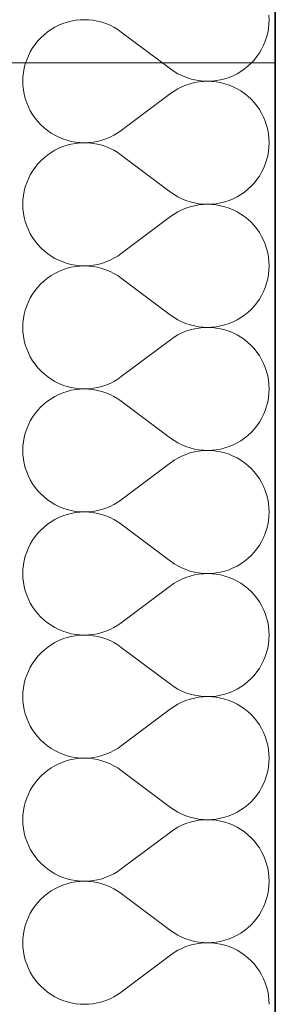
# Model space of a CAD drawing. Header units: millimetres. Extents: x -34676 to 172266, y 39940 to 476087.
# Tile 83 of 256: x 20170 to 20328, y 288960 to 289569. Entities that reach past the tile are written whole.
import ezdxf

# ---------------------------------------------------------------- set-up
doc = ezdxf.new("R2010")
doc.units = ezdxf.units.MM
doc.header["$MEASUREMENT"] = 0
for name, color, linetype in [('#podkład', 252, 'Continuous'), ('- A - ocieplenie', 7, 'Continuous'), ('Konstrukcja - Stropy', 7, 'Continuous'), ('Konstrukcja - Ściany zewnętrzne', 7, 'Continuous')]:
    doc.layers.add(name, color=color, linetype=linetype)

# ---------------------------------------------------------------- blocks, each defined once
blk = doc.blocks.new('UHYGFFFF')
at = {"layer": '- A - ocieplenie', "color": 252, "linetype": 'Continuous', "lineweight": 35, "ltscale": 100}
blk.add_line((19937.47, 388486.86), (19937.48, 396062.63), dxfattribs=at)
at = {"layer": '- A - ocieplenie', "color": 252, "linetype": 'Continuous', "lineweight": 13, "ltscale": 100}
for p, q in [((19816.69, 395709.18), (19813.98, 395708.89)), ((19819.41, 395709.28), (19816.69, 395709.18)), ((19822.13, 395709.18), (19819.41, 395709.28)), ((19824.83, 395708.89), (19822.13, 395709.18)), ((19933.67, 395709.28), (19933.57, 395712)), ((19933.57, 395706.56), (19933.67, 395709.28)), ((19798.8, 395703.24), (19796.57, 395701.69)), ((19801.14, 395704.63), (19798.8, 395703.24)), ((19803.57, 395705.84), (19801.14, 395704.63)), ((19806.09, 395706.88), (19803.57, 395705.84)), ((19808.67, 395707.74), (19806.09, 395706.88)), ((19811.31, 395708.41), (19808.67, 395707.74)), ((19813.98, 395708.89), (19811.31, 395708.41)), ((19827.51, 395708.4), (19824.83, 395708.89)), ((19830.14, 395707.73), (19827.51, 395708.4)), ((19832.72, 395706.87), (19830.14, 395707.73)), ((19835.24, 395705.82), (19832.72, 395706.87)), ((19837.67, 395704.6), (19835.24, 395705.82)), ((19840.01, 395703.21), (19837.67, 395704.6)), ((19842.24, 395701.66), (19840.01, 395703.21)), ((19932.8, 395701.18), (19933.28, 395703.85)), ((19933.28, 395703.85), (19933.57, 395706.56)), ((19792.45, 395698.13), (19790.6, 395696.14)), ((19794.45, 395699.98), (19792.45, 395698.13)), ((19796.57, 395701.69), (19794.45, 395699.98)), ((19872.72, 395678.8), (19842.24, 395701.66)), ((19931.27, 395695.96), (19932.12, 395698.54)), ((19932.12, 395698.54), (19932.8, 395701.18)), ((19787.34, 395691.79), (19785.95, 395689.45)), ((19788.89, 395694.02), (19787.34, 395691.79)), ((19790.6, 395696.14), (19788.89, 395694.02)), ((19927.62, 395688.67), (19929.01, 395691.01)), ((19929.01, 395691.01), (19930.22, 395693.45)), ((19930.22, 395693.45), (19931.27, 395695.96)), ((19784.73, 395687.01), (19783.69, 395684.5)), ((19785.95, 395689.45), (19784.73, 395687.01)), ((19924.36, 395684.32), (19926.06, 395686.44)), ((19926.06, 395686.44), (19927.62, 395688.67)), ((19782.16, 395679.28), (19781.68, 395676.61)), ((19782.83, 395681.92), (19782.16, 395679.28)), ((19783.69, 395684.5), (19782.83, 395681.92)), ((19872.72, 395678.8), (19874.95, 395677.25)), ((19916.16, 395677.22), (19918.39, 395678.77)), ((19918.39, 395678.77), (19920.51, 395680.48)), ((19920.51, 395680.48), (19922.5, 395682.33)), ((19922.5, 395682.33), (19924.36, 395684.32)), ((19781.39, 395673.9), (19781.29, 395671.18)), ((19781.68, 395676.61), (19781.39, 395673.9)), ((19874.95, 395677.25), (19877.29, 395675.86)), ((19877.29, 395675.86), (19879.72, 395674.64)), ((19879.72, 395674.64), (19882.23, 395673.6)), ((19882.23, 395673.6), (19884.81, 395672.73)), ((19884.81, 395672.73), (19887.45, 395672.06)), ((19903.65, 395672.05), (19906.29, 395672.72)), ((19906.29, 395672.72), (19908.87, 395673.58)), ((19908.87, 395673.58), (19911.38, 395674.62)), ((19911.38, 395674.62), (19913.82, 395675.83)), ((19913.82, 395675.83), (19916.16, 395677.22)), ((19781.29, 395671.18), (19781.39, 395668.46)), ((19781.39, 395668.46), (19781.68, 395665.76)), ((19877.29, 395666.51), (19874.95, 395665.12)), ((19879.72, 395667.73), (19877.29, 395666.51)), ((19882.23, 395668.77), (19879.72, 395667.73)), ((19884.81, 395669.63), (19882.23, 395668.77)), ((19887.45, 395670.31), (19884.81, 395669.63)), ((19887.45, 395672.06), (19890.13, 395671.57)), ((19890.13, 395670.79), (19887.45, 395670.31)), ((19890.13, 395671.57), (19892.83, 395671.28)), ((19892.83, 395671.08), (19890.13, 395670.79)), ((19892.83, 395671.28), (19895.55, 395671.18)), ((19895.55, 395671.18), (19892.83, 395671.08)), ((19895.55, 395671.18), (19898.27, 395671.28)), ((19898.27, 395671.09), (19895.55, 395671.18)), ((19898.27, 395671.28), (19900.97, 395671.57)), ((19900.97, 395670.8), (19898.27, 395671.09)), ((19900.97, 395671.57), (19903.65, 395672.05)), ((19903.65, 395670.32), (19900.97, 395670.8)), ((19906.29, 395669.65), (19903.65, 395670.32)), ((19908.87, 395668.79), (19906.29, 395669.65)), ((19911.38, 395667.75), (19908.87, 395668.79)), ((19913.82, 395666.53), (19911.38, 395667.75)), ((19916.16, 395665.14), (19913.82, 395666.53)), ((19781.68, 395665.76), (19782.16, 395663.08)), ((19782.16, 395663.08), (19782.83, 395660.45)), ((19782.83, 395660.45), (19783.69, 395657.86)), ((19872.72, 395663.56), (19842.24, 395640.71)), ((19874.95, 395665.12), (19872.72, 395663.56)), ((19918.39, 395663.59), (19916.16, 395665.14)), ((19920.51, 395661.89), (19918.39, 395663.59)), ((19922.5, 395660.03), (19920.51, 395661.89)), ((19783.69, 395657.86), (19784.73, 395655.35)), ((19784.73, 395655.35), (19785.95, 395652.92)), ((19924.36, 395658.04), (19922.5, 395660.03)), ((19926.06, 395655.92), (19924.36, 395658.04)), ((19927.62, 395653.69), (19926.06, 395655.92)), ((19785.95, 395652.92), (19787.34, 395650.58)), ((19787.34, 395650.58), (19788.89, 395648.35)), ((19788.89, 395648.35), (19790.6, 395646.23)), ((19929.01, 395651.35), (19927.62, 395653.69)), ((19930.22, 395648.92), (19929.01, 395651.35)), ((19931.27, 395646.41), (19930.22, 395648.92)), ((19790.6, 395646.23), (19792.45, 395644.24)), ((19792.45, 395644.24), (19794.45, 395642.38)), ((19794.45, 395642.38), (19796.57, 395640.68)), ((19932.12, 395643.82), (19931.27, 395646.41)), ((19932.8, 395641.19), (19932.12, 395643.82)), ((19796.57, 395640.68), (19798.8, 395639.13)), ((19798.8, 395639.13), (19801.14, 395637.74)), ((19801.14, 395637.74), (19803.57, 395636.52)), ((19803.57, 395636.52), (19806.09, 395635.48)), ((19832.72, 395635.5), (19835.24, 395636.54)), ((19835.24, 395636.54), (19837.67, 395637.76)), ((19837.67, 395637.76), (19840.01, 395639.15)), ((19840.01, 395639.15), (19842.24, 395640.71)), ((19933.28, 395638.51), (19932.8, 395641.19)), ((19933.57, 395635.81), (19933.28, 395638.51)), ((19806.09, 395630.69), (19803.57, 395629.65)), ((19806.09, 395635.48), (19808.67, 395634.62)), ((19808.67, 395631.55), (19806.09, 395630.69)), ((19808.67, 395634.62), (19811.31, 395633.95)), ((19811.31, 395632.22), (19808.67, 395631.55)), ((19811.31, 395633.95), (19813.98, 395633.47)), ((19813.98, 395632.7), (19811.31, 395632.22)), ((19813.98, 395633.47), (19816.69, 395633.18)), ((19816.69, 395632.99), (19813.98, 395632.7)), ((19816.69, 395633.18), (19819.41, 395633.09)), ((19819.41, 395633.09), (19816.69, 395632.99)), ((19819.41, 395633.09), (19822.13, 395633.19)), ((19822.13, 395632.99), (19819.41, 395633.09)), ((19822.13, 395633.19), (19824.83, 395633.48)), ((19824.83, 395632.7), (19822.13, 395632.99)), ((19824.83, 395633.48), (19827.51, 395633.96)), ((19827.51, 395632.21), (19824.83, 395632.7)), ((19827.51, 395633.96), (19830.14, 395634.64)), ((19830.14, 395631.54), (19827.51, 395632.21)), ((19830.14, 395634.64), (19832.72, 395635.5)), ((19832.72, 395630.68), (19830.14, 395631.54)), ((19835.24, 395629.63), (19832.72, 395630.68)), ((19933.28, 395627.66), (19933.57, 395630.37)), ((19933.67, 395633.09), (19933.57, 395635.81)), ((19933.57, 395630.37), (19933.67, 395633.09)), ((19794.45, 395623.79), (19792.45, 395621.94)), ((19796.57, 395625.5), (19794.45, 395623.79)), ((19798.8, 395627.05), (19796.57, 395625.5)), ((19801.14, 395628.44), (19798.8, 395627.05)), ((19803.57, 395629.65), (19801.14, 395628.44)), ((19837.67, 395628.41), (19835.24, 395629.63)), ((19840.01, 395627.02), (19837.67, 395628.41)), ((19842.24, 395625.47), (19840.01, 395627.02)), ((19872.72, 395602.61), (19842.24, 395625.47)), ((19932.12, 395622.35), (19932.8, 395624.99)), ((19932.8, 395624.99), (19933.28, 395627.66)), ((19788.89, 395617.83), (19787.34, 395615.6)), ((19790.6, 395619.95), (19788.89, 395617.83)), ((19792.45, 395621.94), (19790.6, 395619.95)), ((19930.22, 395617.26), (19931.27, 395619.77)), ((19931.27, 395619.77), (19932.12, 395622.35)), ((19785.95, 395613.26), (19784.73, 395610.82)), ((19787.34, 395615.6), (19785.95, 395613.26)), ((19926.06, 395610.25), (19927.62, 395612.48)), ((19927.62, 395612.48), (19929.01, 395614.82)), ((19929.01, 395614.82), (19930.22, 395617.26)), ((19782.83, 395605.73), (19782.16, 395603.09)), ((19783.69, 395608.31), (19782.83, 395605.73)), ((19784.73, 395610.82), (19783.69, 395608.31)), ((19920.51, 395604.29), (19922.5, 395606.14)), ((19922.5, 395606.14), (19924.36, 395608.13)), ((19924.36, 395608.13), (19926.06, 395610.25)), ((19781.68, 395600.42), (19781.39, 395597.71)), ((19782.16, 395603.09), (19781.68, 395600.42)), ((19872.72, 395602.61), (19874.95, 395601.06)), ((19874.95, 395601.06), (19877.29, 395599.67)), ((19877.29, 395599.67), (19879.72, 395598.45)), ((19911.38, 395598.43), (19913.82, 395599.64)), ((19913.82, 395599.64), (19916.16, 395601.03)), ((19916.16, 395601.03), (19918.39, 395602.58)), ((19918.39, 395602.58), (19920.51, 395604.29)), ((19781.39, 395597.71), (19781.29, 395594.99)), ((19781.29, 395594.99), (19781.39, 395592.27)), ((19879.72, 395598.45), (19882.23, 395597.4)), ((19882.23, 395597.4), (19884.81, 395596.54)), ((19884.81, 395593.44), (19882.23, 395592.58)), ((19884.81, 395596.54), (19887.45, 395595.87)), ((19887.45, 395594.12), (19884.81, 395593.44)), ((19887.45, 395595.87), (19890.13, 395595.38)), ((19890.13, 395594.6), (19887.45, 395594.12)), ((19890.13, 395595.38), (19892.83, 395595.09)), ((19892.83, 395594.89), (19890.13, 395594.6)), ((19892.83, 395595.09), (19895.55, 395594.99)), ((19895.55, 395594.99), (19892.83, 395594.89)), ((19895.55, 395594.99), (19898.27, 395595.09)), ((19898.27, 395594.9), (19895.55, 395594.99)), ((19898.27, 395595.09), (19900.97, 395595.38)), ((19900.97, 395594.61), (19898.27, 395594.9)), ((19900.97, 395595.38), (19903.65, 395595.86)), ((19903.65, 395594.13), (19900.97, 395594.61)), ((19903.65, 395595.86), (19906.29, 395596.53)), ((19906.29, 395593.45), (19903.65, 395594.13)), ((19906.29, 395596.53), (19908.87, 395597.39)), ((19908.87, 395592.6), (19906.29, 395593.45)), ((19908.87, 395597.39), (19911.38, 395598.43)), ((19781.39, 395592.27), (19781.68, 395589.57)), ((19781.68, 395589.57), (19782.16, 395586.89)), ((19872.72, 395587.37), (19842.24, 395564.52)), ((19874.95, 395588.93), (19872.72, 395587.37)), ((19877.29, 395590.32), (19874.95, 395588.93)), ((19879.72, 395591.54), (19877.29, 395590.32)), ((19882.23, 395592.58), (19879.72, 395591.54)), ((19911.38, 395591.56), (19908.87, 395592.6)), ((19913.82, 395590.34), (19911.38, 395591.56)), ((19916.16, 395588.95), (19913.82, 395590.34)), ((19918.39, 395587.4), (19916.16, 395588.95)), ((19920.51, 395585.7), (19918.39, 395587.4)), ((19782.16, 395586.89), (19782.83, 395584.26)), ((19782.83, 395584.26), (19783.69, 395581.67)), ((19783.69, 395581.67), (19784.73, 395579.16)), ((19922.5, 395583.84), (19920.51, 395585.7)), ((19924.36, 395581.85), (19922.5, 395583.84)), ((19926.06, 395579.73), (19924.36, 395581.85)), ((19784.73, 395579.16), (19785.95, 395576.73)), ((19785.95, 395576.73), (19787.34, 395574.39)), ((19927.62, 395577.5), (19926.06, 395579.73)), ((19929.01, 395575.16), (19927.62, 395577.5)), ((19930.22, 395572.73), (19929.01, 395575.16)), ((19787.34, 395574.39), (19788.89, 395572.15)), ((19788.89, 395572.15), (19790.6, 395570.04)), ((19790.6, 395570.04), (19792.45, 395568.05)), ((19931.27, 395570.22), (19930.22, 395572.73)), ((19932.12, 395567.63), (19931.27, 395570.22)), ((19792.45, 395568.05), (19794.45, 395566.19)), ((19794.45, 395566.19), (19796.57, 395564.49)), ((19796.57, 395564.49), (19798.8, 395562.94)), ((19798.8, 395562.94), (19801.14, 395561.55)), ((19837.67, 395561.57), (19840.01, 395562.96)), ((19840.01, 395562.96), (19842.24, 395564.52)), ((19932.8, 395565), (19932.12, 395567.63)), ((19933.28, 395562.32), (19932.8, 395565)), ((19801.14, 395561.55), (19803.57, 395560.33)), ((19803.57, 395560.33), (19806.09, 395559.29)), ((19806.09, 395559.29), (19808.67, 395558.43)), ((19808.67, 395558.43), (19811.31, 395557.76)), ((19811.31, 395557.76), (19813.98, 395557.28)), ((19813.98, 395557.28), (19816.69, 395556.99)), ((19816.69, 395556.8), (19813.98, 395556.51)), ((19816.69, 395556.99), (19819.41, 395556.9)), ((19819.41, 395556.9), (19816.69, 395556.8)), ((19819.41, 395556.9), (19822.13, 395557)), ((19822.13, 395556.8), (19819.41, 395556.9)), ((19822.13, 395557), (19824.83, 395557.29)), ((19824.83, 395556.51), (19822.13, 395556.8)), ((19824.83, 395557.29), (19827.51, 395557.77)), ((19827.51, 395557.77), (19830.14, 395558.45)), ((19830.14, 395558.45), (19832.72, 395559.31)), ((19832.72, 395559.31), (19835.24, 395560.35)), ((19835.24, 395560.35), (19837.67, 395561.57)), ((19933.57, 395559.62), (19933.28, 395562.32)), ((19933.67, 395556.9), (19933.57, 395559.62)), ((19933.57, 395554.18), (19933.67, 395556.9)), ((19798.8, 395550.86), (19796.57, 395549.31)), ((19801.14, 395552.25), (19798.8, 395550.86)), ((19803.57, 395553.46), (19801.14, 395552.25)), ((19806.09, 395554.5), (19803.57, 395553.46)), ((19808.67, 395555.36), (19806.09, 395554.5)), ((19811.31, 395556.03), (19808.67, 395555.36)), ((19813.98, 395556.51), (19811.31, 395556.03)), ((19827.51, 395556.02), (19824.83, 395556.51)), ((19830.14, 395555.35), (19827.51, 395556.02)), ((19832.72, 395554.48), (19830.14, 395555.35)), ((19835.24, 395553.44), (19832.72, 395554.48)), ((19837.67, 395552.22), (19835.24, 395553.44)), ((19840.01, 395550.83), (19837.67, 395552.22)), ((19842.24, 395549.28), (19840.01, 395550.83)), ((19932.8, 395548.8), (19933.28, 395551.47)), ((19933.28, 395551.47), (19933.57, 395554.18)), ((19792.45, 395545.75), (19790.6, 395543.76)), ((19794.45, 395547.6), (19792.45, 395545.75)), ((19796.57, 395549.31), (19794.45, 395547.6)), ((19872.72, 395526.42), (19842.24, 395549.28)), ((19931.27, 395543.58), (19932.12, 395546.16)), ((19932.12, 395546.16), (19932.8, 395548.8)), ((19787.34, 395539.41), (19785.95, 395537.07)), ((19788.89, 395541.64), (19787.34, 395539.41)), ((19790.6, 395543.76), (19788.89, 395541.64)), ((19927.62, 395536.29), (19929.01, 395538.63)), ((19929.01, 395538.63), (19930.22, 395541.07)), ((19930.22, 395541.07), (19931.27, 395543.58)), ((19784.73, 395534.63), (19783.69, 395532.12)), ((19785.95, 395537.07), (19784.73, 395534.63)), ((19924.36, 395531.94), (19926.06, 395534.06)), ((19926.06, 395534.06), (19927.62, 395536.29)), ((19782.16, 395526.9), (19781.68, 395524.23)), ((19782.83, 395529.54), (19782.16, 395526.9)), ((19783.69, 395532.12), (19782.83, 395529.54)), ((19872.72, 395526.42), (19874.95, 395524.87)), ((19916.16, 395524.84), (19918.39, 395526.39)), ((19918.39, 395526.39), (19920.51, 395528.1)), ((19920.51, 395528.1), (19922.5, 395529.95)), ((19922.5, 395529.95), (19924.36, 395531.94)), ((19781.39, 395521.52), (19781.29, 395518.8)), ((19781.68, 395524.23), (19781.39, 395521.52)), ((19874.95, 395524.87), (19877.29, 395523.48)), ((19877.29, 395523.48), (19879.72, 395522.26)), ((19879.72, 395522.26), (19882.23, 395521.21)), ((19882.23, 395521.21), (19884.81, 395520.35)), ((19884.81, 395520.35), (19887.45, 395519.68)), ((19903.65, 395519.67), (19906.29, 395520.34)), ((19906.29, 395520.34), (19908.87, 395521.2)), ((19908.87, 395521.2), (19911.38, 395522.24)), ((19911.38, 395522.24), (19913.82, 395523.45)), ((19913.82, 395523.45), (19916.16, 395524.84)), ((19781.29, 395518.8), (19781.39, 395516.08)), ((19781.39, 395516.08), (19781.68, 395513.38)), ((19877.29, 395514.13), (19874.95, 395512.74)), ((19879.72, 395515.35), (19877.29, 395514.13)), ((19882.23, 395516.39), (19879.72, 395515.35)), ((19884.81, 395517.25), (19882.23, 395516.39)), ((19887.45, 395517.93), (19884.81, 395517.25)), ((19887.45, 395519.68), (19890.13, 395519.19)), ((19890.13, 395518.41), (19887.45, 395517.93)), ((19890.13, 395519.19), (19892.83, 395518.9)), ((19892.83, 395518.7), (19890.13, 395518.41)), ((19892.83, 395518.9), (19895.55, 395518.8)), ((19895.55, 395518.8), (19892.83, 395518.7)), ((19895.55, 395518.8), (19898.27, 395518.9)), ((19898.27, 395518.71), (19895.55, 395518.8)), ((19898.27, 395518.9), (19900.97, 395519.19)), ((19900.97, 395518.42), (19898.27, 395518.71)), ((19900.97, 395519.19), (19903.65, 395519.67)), ((19903.65, 395517.94), (19900.97, 395518.42)), ((19906.29, 395517.26), (19903.65, 395517.94)), ((19908.87, 395516.41), (19906.29, 395517.26)), ((19911.38, 395515.37), (19908.87, 395516.41)), ((19913.82, 395514.15), (19911.38, 395515.37)), ((19916.16, 395512.76), (19913.82, 395514.15)), ((19781.68, 395513.38), (19782.16, 395510.7)), ((19782.16, 395510.7), (19782.83, 395508.06)), ((19782.83, 395508.06), (19783.69, 395505.48)), ((19872.72, 395511.18), (19842.24, 395488.33)), ((19874.95, 395512.74), (19872.72, 395511.18)), ((19918.39, 395511.21), (19916.16, 395512.76)), ((19920.51, 395509.51), (19918.39, 395511.21)), ((19922.5, 395507.65), (19920.51, 395509.51)), ((19783.69, 395505.48), (19784.73, 395502.97)), ((19784.73, 395502.97), (19785.95, 395500.54)), ((19924.36, 395505.66), (19922.5, 395507.65)), ((19926.06, 395503.54), (19924.36, 395505.66)), ((19927.62, 395501.31), (19926.06, 395503.54)), ((19785.95, 395500.54), (19787.34, 395498.2)), ((19787.34, 395498.2), (19788.89, 395495.96)), ((19788.89, 395495.96), (19790.6, 395493.85)), ((19929.01, 395498.97), (19927.62, 395501.31)), ((19930.22, 395496.54), (19929.01, 395498.97)), ((19931.27, 395494.02), (19930.22, 395496.54)), ((19790.6, 395493.85), (19792.45, 395491.86)), ((19792.45, 395491.86), (19794.45, 395490)), ((19794.45, 395490), (19796.57, 395488.3)), ((19932.12, 395491.44), (19931.27, 395494.02)), ((19932.8, 395488.81), (19932.12, 395491.44)), ((19796.57, 395488.3), (19798.8, 395486.75)), ((19798.8, 395486.75), (19801.14, 395485.36)), ((19801.14, 395485.36), (19803.57, 395484.14)), ((19803.57, 395484.14), (19806.09, 395483.1)), ((19832.72, 395483.12), (19835.24, 395484.16)), ((19835.24, 395484.16), (19837.67, 395485.38)), ((19837.67, 395485.38), (19840.01, 395486.77)), ((19840.01, 395486.77), (19842.24, 395488.33)), ((19933.28, 395486.13), (19932.8, 395488.81)), ((19933.57, 395483.43), (19933.28, 395486.13)), ((19806.09, 395478.31), (19803.57, 395477.27)), ((19806.09, 395483.1), (19808.67, 395482.24)), ((19808.67, 395479.17), (19806.09, 395478.31)), ((19808.67, 395482.24), (19811.31, 395481.57)), ((19811.31, 395479.84), (19808.67, 395479.17)), ((19811.31, 395481.57), (19813.98, 395481.09)), ((19813.98, 395480.32), (19811.31, 395479.84)), ((19813.98, 395481.09), (19816.69, 395480.8)), ((19816.69, 395480.61), (19813.98, 395480.32)), ((19816.69, 395480.8), (19819.41, 395480.71)), ((19819.41, 395480.71), (19816.69, 395480.61)), ((19819.41, 395480.71), (19822.13, 395480.81)), ((19822.13, 395480.61), (19819.41, 395480.71)), ((19822.13, 395480.81), (19824.83, 395481.1)), ((19824.83, 395480.31), (19822.13, 395480.61)), ((19824.83, 395481.1), (19827.51, 395481.58)), ((19827.51, 395479.83), (19824.83, 395480.31)), ((19827.51, 395481.58), (19830.14, 395482.26)), ((19830.14, 395479.16), (19827.51, 395479.83)), ((19830.14, 395482.26), (19832.72, 395483.12)), ((19832.72, 395478.29), (19830.14, 395479.16)), ((19835.24, 395477.25), (19832.72, 395478.29)), ((19933.28, 395475.28), (19933.57, 395477.99)), ((19933.67, 395480.71), (19933.57, 395483.43)), ((19933.57, 395477.99), (19933.67, 395480.71)), ((19794.45, 395471.41), (19792.45, 395469.56)), ((19796.57, 395473.12), (19794.45, 395471.41)), ((19798.8, 395474.67), (19796.57, 395473.12)), ((19801.14, 395476.05), (19798.8, 395474.67)), ((19803.57, 395477.27), (19801.14, 395476.05)), ((19837.67, 395476.03), (19835.24, 395477.25)), ((19840.01, 395474.64), (19837.67, 395476.03)), ((19842.24, 395473.09), (19840.01, 395474.64)), ((19872.72, 395450.23), (19842.24, 395473.09)), ((19932.12, 395469.97), (19932.8, 395472.61)), ((19932.8, 395472.61), (19933.28, 395475.28)), ((19788.89, 395465.45), (19787.34, 395463.21)), ((19790.6, 395467.57), (19788.89, 395465.45)), ((19792.45, 395469.56), (19790.6, 395467.57)), ((19930.22, 395464.88), (19931.27, 395467.39)), ((19931.27, 395467.39), (19932.12, 395469.97)), ((19785.95, 395460.88), (19784.73, 395458.44)), ((19787.34, 395463.21), (19785.95, 395460.88)), ((19926.06, 395457.87), (19927.62, 395460.1)), ((19927.62, 395460.1), (19929.01, 395462.44)), ((19929.01, 395462.44), (19930.22, 395464.88)), ((19782.83, 395453.35), (19782.16, 395450.71)), ((19783.69, 395455.93), (19782.83, 395453.35)), ((19784.73, 395458.44), (19783.69, 395455.93)), ((19920.51, 395451.91), (19922.5, 395453.76)), ((19922.5, 395453.76), (19924.36, 395455.75)), ((19924.36, 395455.75), (19926.06, 395457.87)), ((19781.68, 395448.03), (19781.39, 395445.33)), ((19782.16, 395450.71), (19781.68, 395448.03)), ((19872.72, 395450.23), (19874.95, 395448.68)), ((19874.95, 395448.68), (19877.29, 395447.29)), ((19877.29, 395447.29), (19879.72, 395446.07)), ((19911.38, 395446.05), (19913.82, 395447.26)), ((19913.82, 395447.26), (19916.16, 395448.65)), ((19916.16, 395448.65), (19918.39, 395450.2)), ((19918.39, 395450.2), (19920.51, 395451.91)), ((19781.39, 395445.33), (19781.29, 395442.61)), ((19781.29, 395442.61), (19781.39, 395439.89)), ((19879.72, 395446.07), (19882.23, 395445.02)), ((19882.23, 395445.02), (19884.81, 395444.16)), ((19884.81, 395441.06), (19882.23, 395440.2)), ((19884.81, 395444.16), (19887.45, 395443.49)), ((19887.45, 395441.73), (19884.81, 395441.06)), ((19887.45, 395443.49), (19890.13, 395443)), ((19890.13, 395442.22), (19887.45, 395441.73)), ((19890.13, 395443), (19892.83, 395442.71)), ((19892.83, 395442.51), (19890.13, 395442.22)), ((19892.83, 395442.71), (19895.55, 395442.61)), ((19895.55, 395442.61), (19892.83, 395442.51)), ((19895.55, 395442.61), (19898.27, 395442.71)), ((19898.27, 395442.52), (19895.55, 395442.61)), ((19898.27, 395442.71), (19900.97, 395443)), ((19900.97, 395442.23), (19898.27, 395442.52)), ((19900.97, 395443), (19903.65, 395443.48)), ((19903.65, 395441.75), (19900.97, 395442.23)), ((19903.65, 395443.48), (19906.29, 395444.15)), ((19906.29, 395441.07), (19903.65, 395441.75)), ((19906.29, 395444.15), (19908.87, 395445.01)), ((19908.87, 395440.22), (19906.29, 395441.07)), ((19908.87, 395445.01), (19911.38, 395446.05)), ((19781.39, 395439.89), (19781.68, 395437.19)), ((19781.68, 395437.19), (19782.16, 395434.51)), ((19872.72, 395434.99), (19842.24, 395412.14)), ((19874.95, 395436.55), (19872.72, 395434.99)), ((19877.29, 395437.94), (19874.95, 395436.55)), ((19879.72, 395439.16), (19877.29, 395437.94)), ((19882.23, 395440.2), (19879.72, 395439.16)), ((19911.38, 395439.18), (19908.87, 395440.22)), ((19913.82, 395437.96), (19911.38, 395439.18)), ((19916.16, 395436.57), (19913.82, 395437.96)), ((19918.39, 395435.02), (19916.16, 395436.57)), ((19920.51, 395433.32), (19918.39, 395435.02)), ((19782.16, 395434.51), (19782.83, 395431.87)), ((19782.83, 395431.87), (19783.69, 395429.29)), ((19783.69, 395429.29), (19784.73, 395426.78)), ((19922.5, 395431.46), (19920.51, 395433.32)), ((19924.36, 395429.47), (19922.5, 395431.46)), ((19926.06, 395427.35), (19924.36, 395429.47)), ((19784.73, 395426.78), (19785.95, 395424.35)), ((19785.95, 395424.35), (19787.34, 395422.01)), ((19927.62, 395425.12), (19926.06, 395427.35)), ((19929.01, 395422.78), (19927.62, 395425.12)), ((19930.22, 395420.35), (19929.01, 395422.78)), ((19787.34, 395422.01), (19788.89, 395419.77)), ((19788.89, 395419.77), (19790.6, 395417.66)), ((19790.6, 395417.66), (19792.45, 395415.67)), ((19931.27, 395417.83), (19930.22, 395420.35)), ((19932.12, 395415.25), (19931.27, 395417.83)), ((19792.45, 395415.67), (19794.45, 395413.81)), ((19794.45, 395413.81), (19796.57, 395412.11)), ((19796.57, 395412.11), (19798.8, 395410.56)), ((19798.8, 395410.56), (19801.14, 395409.17)), ((19837.67, 395409.19), (19840.01, 395410.58)), ((19840.01, 395410.58), (19842.24, 395412.14)), ((19932.8, 395412.62), (19932.12, 395415.25)), ((19933.28, 395409.94), (19932.8, 395412.62)), ((19801.14, 395409.17), (19803.57, 395407.95)), ((19803.57, 395407.95), (19806.09, 395406.91)), ((19806.09, 395406.91), (19808.67, 395406.05)), ((19808.67, 395406.05), (19811.31, 395405.38)), ((19811.31, 395405.38), (19813.98, 395404.9)), ((19813.98, 395404.9), (19816.69, 395404.61)), ((19816.69, 395404.42), (19813.98, 395404.13)), ((19816.69, 395404.61), (19819.41, 395404.52)), ((19819.41, 395404.52), (19816.69, 395404.42)), ((19819.41, 395404.52), (19822.13, 395404.61)), ((19822.13, 395404.42), (19819.41, 395404.52)), ((19822.13, 395404.61), (19824.83, 395404.91)), ((19824.83, 395404.12), (19822.13, 395404.42)), ((19824.83, 395404.91), (19827.51, 395405.39)), ((19827.51, 395405.39), (19830.14, 395406.07)), ((19830.14, 395406.07), (19832.72, 395406.93)), ((19832.72, 395406.93), (19835.24, 395407.97)), ((19835.24, 395407.97), (19837.67, 395409.19)), ((19933.57, 395407.23), (19933.28, 395409.94)), ((19933.67, 395404.52), (19933.57, 395407.23)), ((19933.57, 395401.8), (19933.67, 395404.52)), ((19798.8, 395398.48), (19796.57, 395396.93)), ((19801.14, 395399.86), (19798.8, 395398.48)), ((19803.57, 395401.08), (19801.14, 395399.86)), ((19806.09, 395402.12), (19803.57, 395401.08)), ((19808.67, 395402.98), (19806.09, 395402.12)), ((19811.31, 395403.65), (19808.67, 395402.98)), ((19813.98, 395404.13), (19811.31, 395403.65)), ((19827.51, 395403.64), (19824.83, 395404.12)), ((19830.14, 395402.96), (19827.51, 395403.64)), ((19832.72, 395402.1), (19830.14, 395402.96)), ((19835.24, 395401.06), (19832.72, 395402.1)), ((19837.67, 395399.84), (19835.24, 395401.06)), ((19840.01, 395398.45), (19837.67, 395399.84)), ((19842.24, 395396.9), (19840.01, 395398.45)), ((19932.8, 395396.41), (19933.28, 395399.09)), ((19933.28, 395399.09), (19933.57, 395401.8)), ((19792.45, 395393.37), (19790.6, 395391.38)), ((19794.45, 395395.22), (19792.45, 395393.37)), ((19796.57, 395396.93), (19794.45, 395395.22)), ((19872.72, 395374.04), (19842.24, 395396.9)), ((19931.27, 395391.2), (19932.12, 395393.78)), ((19932.12, 395393.78), (19932.8, 395396.41)), ((19787.34, 395387.02), (19785.95, 395384.68)), ((19788.89, 395389.26), (19787.34, 395387.02)), ((19790.6, 395391.38), (19788.89, 395389.26)), ((19927.62, 395383.91), (19929.01, 395386.25)), ((19929.01, 395386.25), (19930.22, 395388.68)), ((19930.22, 395388.68), (19931.27, 395391.2)), ((19784.73, 395382.25), (19783.69, 395379.74)), ((19785.95, 395384.68), (19784.73, 395382.25)), ((19924.36, 395379.56), (19926.06, 395381.68)), ((19926.06, 395381.68), (19927.62, 395383.91)), ((19782.16, 395374.52), (19781.68, 395371.84)), ((19782.83, 395377.16), (19782.16, 395374.52)), ((19783.69, 395379.74), (19782.83, 395377.16)), ((19872.72, 395374.04), (19874.95, 395372.49)), ((19916.16, 395372.46), (19918.39, 395374.01)), ((19918.39, 395374.01), (19920.51, 395375.72)), ((19920.51, 395375.72), (19922.5, 395377.57)), ((19922.5, 395377.57), (19924.36, 395379.56)), ((19781.39, 395369.14), (19781.29, 395366.42)), ((19781.68, 395371.84), (19781.39, 395369.14)), ((19874.95, 395372.49), (19877.29, 395371.1)), ((19877.29, 395371.1), (19879.72, 395369.88)), ((19879.72, 395369.88), (19882.23, 395368.83)), ((19882.23, 395368.83), (19884.81, 395367.97)), ((19884.81, 395367.97), (19887.45, 395367.3)), ((19903.65, 395367.29), (19906.29, 395367.96)), ((19906.29, 395367.96), (19908.87, 395368.82)), ((19908.87, 395368.82), (19911.38, 395369.86)), ((19911.38, 395369.86), (19913.82, 395371.07)), ((19913.82, 395371.07), (19916.16, 395372.46)), ((19781.29, 395366.42), (19781.39, 395363.7)), ((19781.39, 395363.7), (19781.68, 395361)), ((19877.29, 395361.75), (19874.95, 395360.36)), ((19879.72, 395362.97), (19877.29, 395361.75)), ((19882.23, 395364.01), (19879.72, 395362.97)), ((19884.81, 395364.87), (19882.23, 395364.01)), ((19887.45, 395365.54), (19884.81, 395364.87)), ((19887.45, 395367.3), (19890.13, 395366.81)), ((19890.13, 395366.03), (19887.45, 395365.54)), ((19890.13, 395366.81), (19892.83, 395366.52)), ((19892.83, 395366.32), (19890.13, 395366.03)), ((19892.83, 395366.52), (19895.55, 395366.42)), ((19895.55, 395366.42), (19892.83, 395366.32)), ((19895.55, 395366.42), (19898.27, 395366.52)), ((19898.27, 395366.33), (19895.55, 395366.42)), ((19898.27, 395366.52), (19900.97, 395366.81)), ((19900.97, 395366.04), (19898.27, 395366.33)), ((19900.97, 395366.81), (19903.65, 395367.29)), ((19903.65, 395365.55), (19900.97, 395366.04)), ((19906.29, 395364.88), (19903.65, 395365.55)), ((19908.87, 395364.03), (19906.29, 395364.88)), ((19911.38, 395362.99), (19908.87, 395364.03)), ((19913.82, 395361.77), (19911.38, 395362.99)), ((19916.16, 395360.38), (19913.82, 395361.77)), ((19781.68, 395361), (19782.16, 395358.32)), ((19782.16, 395358.32), (19782.83, 395355.68)), ((19782.83, 395355.68), (19783.69, 395353.1)), ((19872.72, 395358.8), (19842.24, 395335.94)), ((19874.95, 395360.36), (19872.72, 395358.8)), ((19918.39, 395358.83), (19916.16, 395360.38)), ((19920.51, 395357.12), (19918.39, 395358.83)), ((19922.5, 395355.27), (19920.51, 395357.12)), ((19783.69, 395353.1), (19784.73, 395350.59)), ((19784.73, 395350.59), (19785.95, 395348.16)), ((19924.36, 395353.28), (19922.5, 395355.27)), ((19926.06, 395351.16), (19924.36, 395353.28)), ((19927.62, 395348.93), (19926.06, 395351.16)), ((19785.95, 395348.16), (19787.34, 395345.82)), ((19787.34, 395345.82), (19788.89, 395343.58)), ((19788.89, 395343.58), (19790.6, 395341.47)), ((19929.01, 395346.59), (19927.62, 395348.93)), ((19930.22, 395344.16), (19929.01, 395346.59)), ((19931.27, 395341.64), (19930.22, 395344.16)), ((19790.6, 395341.47), (19792.45, 395339.47)), ((19792.45, 395339.47), (19794.45, 395337.62)), ((19794.45, 395337.62), (19796.57, 395335.92)), ((19932.12, 395339.06), (19931.27, 395341.64)), ((19932.8, 395336.43), (19932.12, 395339.06)), ((19796.57, 395335.92), (19798.8, 395334.36)), ((19798.8, 395334.36), (19801.14, 395332.98)), ((19801.14, 395332.98), (19803.57, 395331.76)), ((19803.57, 395331.76), (19806.09, 395330.72)), ((19832.72, 395330.74), (19835.24, 395331.78)), ((19835.24, 395331.78), (19837.67, 395333)), ((19837.67, 395333), (19840.01, 395334.39)), ((19840.01, 395334.39), (19842.24, 395335.94)), ((19933.28, 395333.75), (19932.8, 395336.43)), ((19933.57, 395331.04), (19933.28, 395333.75)), ((19806.09, 395325.93), (19803.57, 395324.89)), ((19806.09, 395330.72), (19808.67, 395329.86)), ((19808.67, 395326.79), (19806.09, 395325.93)), ((19808.67, 395329.86), (19811.31, 395329.19)), ((19811.31, 395327.46), (19808.67, 395326.79)), ((19811.31, 395329.19), (19813.98, 395328.71)), ((19813.98, 395327.94), (19811.31, 395327.46)), ((19813.98, 395328.71), (19816.69, 395328.42)), ((19816.69, 395328.23), (19813.98, 395327.94)), ((19816.69, 395328.42), (19819.41, 395328.33)), ((19819.41, 395328.33), (19816.69, 395328.23)), ((19819.41, 395328.33), (19822.13, 395328.42)), ((19822.13, 395328.23), (19819.41, 395328.33)), ((19822.13, 395328.42), (19824.83, 395328.72)), ((19824.83, 395327.93), (19822.13, 395328.23)), ((19824.83, 395328.72), (19827.51, 395329.2)), ((19827.51, 395327.45), (19824.83, 395327.93)), ((19827.51, 395329.2), (19830.14, 395329.88)), ((19830.14, 395326.77), (19827.51, 395327.45)), ((19830.14, 395329.88), (19832.72, 395330.74)), ((19832.72, 395325.91), (19830.14, 395326.77)), ((19835.24, 395324.87), (19832.72, 395325.91)), ((19933.28, 395322.9), (19933.57, 395325.61)), ((19933.67, 395328.33), (19933.57, 395331.04)), ((19933.57, 395325.61), (19933.67, 395328.33)), ((19794.45, 395319.03), (19792.45, 395317.18)), ((19796.57, 395320.74), (19794.45, 395319.03)), ((19798.8, 395322.29), (19796.57, 395320.74)), ((19801.14, 395323.67), (19798.8, 395322.29)), ((19803.57, 395324.89), (19801.14, 395323.67)), ((19837.67, 395323.65), (19835.24, 395324.87)), ((19840.01, 395322.26), (19837.67, 395323.65)), ((19842.24, 395320.71), (19840.01, 395322.26)), ((19872.72, 395297.85), (19842.24, 395320.71)), ((19932.12, 395317.59), (19932.8, 395320.22)), ((19932.8, 395320.22), (19933.28, 395322.9)), ((19788.89, 395313.07), (19787.34, 395310.83)), ((19790.6, 395315.19), (19788.89, 395313.07)), ((19792.45, 395317.18), (19790.6, 395315.19)), ((19930.22, 395312.49), (19931.27, 395315.01)), ((19931.27, 395315.01), (19932.12, 395317.59)), ((19785.95, 395308.49), (19784.73, 395306.06)), ((19787.34, 395310.83), (19785.95, 395308.49)), ((19926.06, 395305.49), (19927.62, 395307.72)), ((19927.62, 395307.72), (19929.01, 395310.06)), ((19929.01, 395310.06), (19930.22, 395312.49)), ((19782.83, 395300.97), (19782.16, 395298.33)), ((19783.69, 395303.55), (19782.83, 395300.97)), ((19784.73, 395306.06), (19783.69, 395303.55)), ((19920.51, 395299.53), (19922.5, 395301.38)), ((19922.5, 395301.38), (19924.36, 395303.37)), ((19924.36, 395303.37), (19926.06, 395305.49)), ((19781.68, 395295.65), (19781.39, 395292.95)), ((19782.16, 395298.33), (19781.68, 395295.65)), ((19872.72, 395297.85), (19874.95, 395296.3)), ((19874.95, 395296.3), (19877.29, 395294.91)), ((19877.29, 395294.91), (19879.72, 395293.69)), ((19911.38, 395293.67), (19913.82, 395294.88)), ((19913.82, 395294.88), (19916.16, 395296.27)), ((19916.16, 395296.27), (19918.39, 395297.82)), ((19918.39, 395297.82), (19920.51, 395299.53)), ((19781.39, 395292.95), (19781.29, 395290.23)), ((19781.29, 395290.23), (19781.39, 395287.51)), ((19879.72, 395293.69), (19882.23, 395292.64)), ((19882.23, 395292.64), (19884.81, 395291.78)), ((19884.81, 395288.68), (19882.23, 395287.82)), ((19884.81, 395291.78), (19887.45, 395291.11)), ((19887.45, 395289.35), (19884.81, 395288.68)), ((19887.45, 395291.11), (19890.13, 395290.62)), ((19890.13, 395289.84), (19887.45, 395289.35)), ((19890.13, 395290.62), (19892.83, 395290.33)), ((19892.83, 395290.13), (19890.13, 395289.84)), ((19892.83, 395290.33), (19895.55, 395290.23)), ((19895.55, 395290.23), (19892.83, 395290.13)), ((19895.55, 395290.23), (19898.27, 395290.33)), ((19898.27, 395290.13), (19895.55, 395290.23)), ((19898.27, 395290.33), (19900.97, 395290.61)), ((19900.97, 395289.85), (19898.27, 395290.13)), ((19900.97, 395290.61), (19903.65, 395291.1)), ((19903.65, 395289.36), (19900.97, 395289.85)), ((19903.65, 395291.1), (19906.29, 395291.77)), ((19906.29, 395288.69), (19903.65, 395289.36)), ((19906.29, 395291.77), (19908.87, 395292.63)), ((19908.87, 395287.83), (19906.29, 395288.69)), ((19908.87, 395292.63), (19911.38, 395293.67)), ((19781.39, 395287.51), (19781.68, 395284.81)), ((19781.68, 395284.81), (19782.16, 395282.13)), ((19872.72, 395282.61), (19842.24, 395259.75)), ((19874.95, 395284.16), (19872.72, 395282.61)), ((19877.29, 395285.55), (19874.95, 395284.16)), ((19879.72, 395286.77), (19877.29, 395285.55)), ((19882.23, 395287.82), (19879.72, 395286.77)), ((19911.38, 395286.8), (19908.87, 395287.83)), ((19913.82, 395285.58), (19911.38, 395286.8)), ((19916.16, 395284.19), (19913.82, 395285.58)), ((19918.39, 395282.64), (19916.16, 395284.19)), ((19920.51, 395280.93), (19918.39, 395282.64)), ((19782.16, 395282.13), (19782.83, 395279.49)), ((19782.83, 395279.49), (19783.69, 395276.91)), ((19783.69, 395276.91), (19784.73, 395274.4)), ((19922.5, 395279.08), (19920.51, 395280.93)), ((19924.36, 395277.09), (19922.5, 395279.08)), ((19926.06, 395274.97), (19924.36, 395277.09)), ((19784.73, 395274.4), (19785.95, 395271.97)), ((19785.95, 395271.97), (19787.34, 395269.63)), ((19927.62, 395272.74), (19926.06, 395274.97)), ((19929.01, 395270.4), (19927.62, 395272.74)), ((19930.22, 395267.97), (19929.01, 395270.4)), ((19787.34, 395269.63), (19788.89, 395267.39)), ((19788.89, 395267.39), (19790.6, 395265.27)), ((19790.6, 395265.27), (19792.45, 395263.28)), ((19931.27, 395265.45), (19930.22, 395267.97)), ((19932.12, 395262.87), (19931.27, 395265.45)), ((19792.45, 395263.28), (19794.45, 395261.43)), ((19794.45, 395261.43), (19796.57, 395259.72)), ((19796.57, 395259.72), (19798.8, 395258.17)), ((19798.8, 395258.17), (19801.14, 395256.79)), ((19837.67, 395256.81), (19840.01, 395258.2)), ((19840.01, 395258.2), (19842.24, 395259.75)), ((19932.8, 395260.24), (19932.12, 395262.87)), ((19933.28, 395257.56), (19932.8, 395260.24)), ((19801.14, 395256.79), (19803.57, 395255.57)), ((19803.57, 395255.57), (19806.09, 395254.53)), ((19806.09, 395254.53), (19808.67, 395253.67)), ((19808.67, 395253.67), (19811.31, 395253)), ((19811.31, 395253), (19813.98, 395252.52)), ((19813.98, 395252.52), (19816.69, 395252.23)), ((19816.69, 395252.04), (19813.98, 395251.75)), ((19816.69, 395252.23), (19819.41, 395252.13)), ((19819.41, 395252.13), (19816.69, 395252.04)), ((19819.41, 395252.13), (19822.13, 395252.23)), ((19822.13, 395252.04), (19819.41, 395252.13)), ((19822.13, 395252.23), (19824.83, 395252.53)), ((19824.83, 395251.74), (19822.13, 395252.04)), ((19824.83, 395252.53), (19827.51, 395253.01)), ((19827.51, 395253.01), (19830.14, 395253.69)), ((19830.14, 395253.69), (19832.72, 395254.55)), ((19832.72, 395254.55), (19835.24, 395255.59)), ((19835.24, 395255.59), (19837.67, 395256.81)), ((19933.57, 395254.85), (19933.28, 395257.56)), ((19933.67, 395252.13), (19933.57, 395254.85)), ((19933.57, 395249.42), (19933.67, 395252.13)), ((19798.8, 395246.1), (19796.57, 395244.55)), ((19801.14, 395247.48), (19798.8, 395246.1)), ((19803.57, 395248.7), (19801.14, 395247.48)), ((19806.09, 395249.74), (19803.57, 395248.7)), ((19808.67, 395250.6), (19806.09, 395249.74)), ((19811.31, 395251.27), (19808.67, 395250.6)), ((19813.98, 395251.75), (19811.31, 395251.27)), ((19827.51, 395251.26), (19824.83, 395251.74)), ((19830.14, 395250.58), (19827.51, 395251.26)), ((19832.72, 395249.72), (19830.14, 395250.58)), ((19835.24, 395248.68), (19832.72, 395249.72)), ((19837.67, 395247.46), (19835.24, 395248.68)), ((19840.01, 395246.07), (19837.67, 395247.46)), ((19842.24, 395244.52), (19840.01, 395246.07)), ((19932.8, 395244.03), (19933.28, 395246.71)), ((19933.28, 395246.71), (19933.57, 395249.42)), ((19792.45, 395240.99), (19790.6, 395239)), ((19794.45, 395242.84), (19792.45, 395240.99)), ((19796.57, 395244.55), (19794.45, 395242.84)), ((19872.72, 395221.66), (19842.24, 395244.52)), ((19931.27, 395238.82), (19932.12, 395241.4)), ((19932.12, 395241.4), (19932.8, 395244.03)), ((19787.34, 395234.64), (19785.95, 395232.3)), ((19788.89, 395236.88), (19787.34, 395234.64)), ((19790.6, 395239), (19788.89, 395236.88)), ((19927.62, 395231.53), (19929.01, 395233.87)), ((19929.01, 395233.87), (19930.22, 395236.3)), ((19930.22, 395236.3), (19931.27, 395238.82)), ((19784.73, 395229.87), (19783.69, 395227.36)), ((19785.95, 395232.3), (19784.73, 395229.87)), ((19924.36, 395227.18), (19926.06, 395229.3)), ((19926.06, 395229.3), (19927.62, 395231.53)), ((19782.16, 395222.14), (19781.68, 395219.46)), ((19782.83, 395224.78), (19782.16, 395222.14)), ((19783.69, 395227.36), (19782.83, 395224.78)), ((19872.72, 395221.66), (19874.95, 395220.11)), ((19916.16, 395220.08), (19918.39, 395221.63)), ((19918.39, 395221.63), (19920.51, 395223.34)), ((19920.51, 395223.34), (19922.5, 395225.19)), ((19922.5, 395225.19), (19924.36, 395227.18)), ((19781.39, 395216.76), (19781.29, 395214.04)), ((19781.68, 395219.46), (19781.39, 395216.76)), ((19874.95, 395220.11), (19877.29, 395218.72)), ((19877.29, 395218.72), (19879.72, 395217.5)), ((19879.72, 395217.5), (19882.23, 395216.45)), ((19882.23, 395216.45), (19884.81, 395215.59)), ((19884.81, 395215.59), (19887.45, 395214.92)), ((19903.65, 395214.91), (19906.29, 395215.58)), ((19906.29, 395215.58), (19908.87, 395216.44)), ((19908.87, 395216.44), (19911.38, 395217.47)), ((19911.38, 395217.47), (19913.82, 395218.69)), ((19913.82, 395218.69), (19916.16, 395220.08)), ((19781.29, 395214.04), (19781.39, 395211.32)), ((19781.39, 395211.32), (19781.68, 395208.62)), ((19877.29, 395209.36), (19874.95, 395207.97)), ((19879.72, 395210.58), (19877.29, 395209.36)), ((19882.23, 395211.63), (19879.72, 395210.58)), ((19884.81, 395212.49), (19882.23, 395211.63)), ((19887.45, 395213.16), (19884.81, 395212.49)), ((19887.45, 395214.92), (19890.13, 395214.43)), ((19890.13, 395213.65), (19887.45, 395213.16)), ((19890.13, 395214.43), (19892.83, 395214.14)), ((19892.83, 395213.94), (19890.13, 395213.65)), ((19892.83, 395214.14), (19895.55, 395214.04)), ((19895.55, 395214.04), (19892.83, 395213.94)), ((19895.55, 395214.04), (19898.27, 395214.14)), ((19898.27, 395213.94), (19895.55, 395214.04)), ((19898.27, 395214.14), (19900.97, 395214.42)), ((19900.97, 395213.66), (19898.27, 395213.94)), ((19900.97, 395214.42), (19903.65, 395214.91)), ((19903.65, 395213.17), (19900.97, 395213.66)), ((19906.29, 395212.5), (19903.65, 395213.17)), ((19908.87, 395211.64), (19906.29, 395212.5)), ((19911.38, 395210.6), (19908.87, 395211.64)), ((19913.82, 395209.39), (19911.38, 395210.6)), ((19916.16, 395208), (19913.82, 395209.39)), ((19781.68, 395208.62), (19782.16, 395205.94)), ((19782.16, 395205.94), (19782.83, 395203.3)), ((19782.83, 395203.3), (19783.69, 395200.72)), ((19872.72, 395206.42), (19842.24, 395183.56)), ((19874.95, 395207.97), (19872.72, 395206.42)), ((19918.39, 395206.45), (19916.16, 395208)), ((19920.51, 395204.74), (19918.39, 395206.45)), ((19922.5, 395202.89), (19920.51, 395204.74)), ((19783.69, 395200.72), (19784.73, 395198.21)), ((19784.73, 395198.21), (19785.95, 395195.78)), ((19924.36, 395200.9), (19922.5, 395202.89)), ((19926.06, 395198.78), (19924.36, 395200.9)), ((19927.62, 395196.55), (19926.06, 395198.78)), ((19785.95, 395195.78), (19787.34, 395193.44)), ((19787.34, 395193.44), (19788.89, 395191.2)), ((19788.89, 395191.2), (19790.6, 395189.08)), ((19929.01, 395194.21), (19927.62, 395196.55)), ((19930.22, 395191.78), (19929.01, 395194.21)), ((19931.27, 395189.26), (19930.22, 395191.78)), ((19790.6, 395189.08), (19792.45, 395187.09)), ((19792.45, 395187.09), (19794.45, 395185.24)), ((19794.45, 395185.24), (19796.57, 395183.53)), ((19932.12, 395186.68), (19931.27, 395189.26)), ((19932.8, 395184.05), (19932.12, 395186.68)), ((19796.57, 395183.53), (19798.8, 395181.98)), ((19798.8, 395181.98), (19801.14, 395180.6)), ((19801.14, 395180.6), (19803.57, 395179.38)), ((19803.57, 395179.38), (19806.09, 395178.34)), ((19832.72, 395178.36), (19835.24, 395179.4)), ((19835.24, 395179.4), (19837.67, 395180.62)), ((19837.67, 395180.62), (19840.01, 395182.01)), ((19840.01, 395182.01), (19842.24, 395183.56)), ((19933.28, 395181.37), (19932.8, 395184.05)), ((19933.57, 395178.66), (19933.28, 395181.37)), ((19806.09, 395173.55), (19803.57, 395172.51)), ((19806.09, 395178.34), (19808.67, 395177.48)), ((19808.67, 395174.41), (19806.09, 395173.55)), ((19808.67, 395177.48), (19811.31, 395176.81)), ((19811.31, 395175.08), (19808.67, 395174.41)), ((19811.31, 395176.81), (19813.98, 395176.33)), ((19813.98, 395175.56), (19811.31, 395175.08)), ((19813.98, 395176.33), (19816.69, 395176.04)), ((19816.69, 395175.85), (19813.98, 395175.56)), ((19816.69, 395176.04), (19819.41, 395175.94)), ((19819.41, 395175.94), (19816.69, 395175.85)), ((19819.41, 395175.94), (19822.13, 395176.04)), ((19822.13, 395175.85), (19819.41, 395175.94)), ((19822.13, 395176.04), (19824.83, 395176.34)), ((19824.83, 395175.55), (19822.13, 395175.85)), ((19824.83, 395176.34), (19827.51, 395176.82)), ((19827.51, 395175.07), (19824.83, 395175.55)), ((19827.51, 395176.82), (19830.14, 395177.5)), ((19830.14, 395174.39), (19827.51, 395175.07)), ((19830.14, 395177.5), (19832.72, 395178.36)), ((19832.72, 395173.53), (19830.14, 395174.39)), ((19835.24, 395172.49), (19832.72, 395173.53)), ((19933.28, 395170.52), (19933.57, 395173.23)), ((19933.67, 395175.94), (19933.57, 395178.66)), ((19933.57, 395173.23), (19933.67, 395175.94)), ((19794.45, 395166.65), (19792.45, 395164.8)), ((19796.57, 395168.35), (19794.45, 395166.65)), ((19798.8, 395169.91), (19796.57, 395168.35)), ((19801.14, 395171.29), (19798.8, 395169.91)), ((19803.57, 395172.51), (19801.14, 395171.29)), ((19837.67, 395171.27), (19835.24, 395172.49)), ((19840.01, 395169.88), (19837.67, 395171.27)), ((19842.24, 395168.33), (19840.01, 395169.88)), ((19872.72, 395145.47), (19842.24, 395168.33)), ((19932.12, 395165.21), (19932.8, 395167.84)), ((19932.8, 395167.84), (19933.28, 395170.52)), ((19788.89, 395160.69), (19787.34, 395158.45)), ((19790.6, 395162.8), (19788.89, 395160.69)), ((19792.45, 395164.8), (19790.6, 395162.8)), ((19930.22, 395160.11), (19931.27, 395162.63)), ((19931.27, 395162.63), (19932.12, 395165.21)), ((19785.95, 395156.11), (19784.73, 395153.68)), ((19787.34, 395158.45), (19785.95, 395156.11)), ((19926.06, 395153.11), (19927.62, 395155.34)), ((19927.62, 395155.34), (19929.01, 395157.68)), ((19929.01, 395157.68), (19930.22, 395160.11)), ((19782.83, 395148.59), (19782.16, 395145.95)), ((19783.69, 395151.17), (19782.83, 395148.59)), ((19784.73, 395153.68), (19783.69, 395151.17)), ((19920.51, 395147.15), (19922.5, 395149)), ((19922.5, 395149), (19924.36, 395150.99)), ((19924.36, 395150.99), (19926.06, 395153.11)), ((19781.68, 395143.27), (19781.39, 395140.57)), ((19782.16, 395145.95), (19781.68, 395143.27)), ((19872.72, 395145.47), (19874.95, 395143.91)), ((19874.95, 395143.91), (19877.29, 395142.52)), ((19877.29, 395142.52), (19879.72, 395141.3)), ((19911.38, 395141.28), (19913.82, 395142.5)), ((19913.82, 395142.5), (19916.16, 395143.89)), ((19916.16, 395143.89), (19918.39, 395145.44)), ((19918.39, 395145.44), (19920.51, 395147.15)), ((19781.39, 395140.57), (19781.29, 395137.85)), ((19781.29, 395137.85), (19781.39, 395135.13)), ((19879.72, 395141.3), (19882.23, 395140.26)), ((19882.23, 395140.26), (19884.81, 395139.4)), ((19884.81, 395136.3), (19882.23, 395135.44)), ((19884.81, 395139.4), (19887.45, 395138.73)), ((19887.45, 395136.97), (19884.81, 395136.3)), ((19887.45, 395138.73), (19890.13, 395138.24)), ((19890.13, 395137.46), (19887.45, 395136.97)), ((19890.13, 395138.24), (19892.83, 395137.95)), ((19892.83, 395137.75), (19890.13, 395137.46)), ((19892.83, 395137.95), (19895.55, 395137.85)), ((19895.55, 395137.85), (19892.83, 395137.75)), ((19895.55, 395137.85), (19898.27, 395137.94)), ((19898.27, 395137.75), (19895.55, 395137.85)), ((19898.27, 395137.94), (19900.97, 395138.23)), ((19900.97, 395137.46), (19898.27, 395137.75)), ((19900.97, 395138.23), (19903.65, 395138.72)), ((19903.65, 395136.98), (19900.97, 395137.46)), ((19903.65, 395138.72), (19906.29, 395139.39)), ((19906.29, 395136.31), (19903.65, 395136.98)), ((19906.29, 395139.39), (19908.87, 395140.24)), ((19908.87, 395135.45), (19906.29, 395136.31)), ((19908.87, 395140.24), (19911.38, 395141.28)), ((19781.39, 395135.13), (19781.68, 395132.43)), ((19781.68, 395132.43), (19782.16, 395129.75)), ((19872.72, 395130.23), (19842.24, 395107.37)), ((19874.95, 395131.78), (19872.72, 395130.23)), ((19877.29, 395133.17), (19874.95, 395131.78)), ((19879.72, 395134.39), (19877.29, 395133.17)), ((19882.23, 395135.44), (19879.72, 395134.39)), ((19911.38, 395134.41), (19908.87, 395135.45)), ((19913.82, 395133.2), (19911.38, 395134.41)), ((19916.16, 395131.81), (19913.82, 395133.2)), ((19918.39, 395130.26), (19916.16, 395131.81)), ((19920.51, 395128.55), (19918.39, 395130.26)), ((19782.16, 395129.75), (19782.83, 395127.11)), ((19782.83, 395127.11), (19783.69, 395124.53)), ((19783.69, 395124.53), (19784.73, 395122.02)), ((19922.5, 395126.7), (19920.51, 395128.55)), ((19924.36, 395124.71), (19922.5, 395126.7)), ((19926.06, 395122.59), (19924.36, 395124.71)), ((19784.73, 395122.02), (19785.95, 395119.59)), ((19785.95, 395119.59), (19787.34, 395117.25)), ((19927.62, 395120.36), (19926.06, 395122.59)), ((19929.01, 395118.02), (19927.62, 395120.36)), ((19930.22, 395115.59), (19929.01, 395118.02)), ((19787.34, 395117.25), (19788.89, 395115.01)), ((19788.89, 395115.01), (19790.6, 395112.89)), ((19790.6, 395112.89), (19792.45, 395110.9)), ((19931.27, 395113.07), (19930.22, 395115.59)), ((19932.12, 395110.49), (19931.27, 395113.07)), ((19792.45, 395110.9), (19794.45, 395109.05)), ((19794.45, 395109.05), (19796.57, 395107.34)), ((19796.57, 395107.34), (19798.8, 395105.79)), ((19798.8, 395105.79), (19801.14, 395104.41)), ((19837.67, 395104.43), (19840.01, 395105.82)), ((19840.01, 395105.82), (19842.24, 395107.37)), ((19932.8, 395107.86), (19932.12, 395110.49)), ((19933.28, 395105.18), (19932.8, 395107.86)), ((19801.14, 395104.41), (19803.57, 395103.19)), ((19803.57, 395103.19), (19806.09, 395102.15)), ((19806.09, 395102.15), (19808.67, 395101.29)), ((19808.67, 395101.29), (19811.31, 395100.62)), ((19811.31, 395100.62), (19813.98, 395100.14)), ((19813.98, 395100.14), (19816.69, 395099.85)), ((19816.69, 395099.85), (19819.41, 395099.75)), ((19819.41, 395099.75), (19822.13, 395099.85)), ((19822.13, 395099.85), (19824.83, 395100.15)), ((19824.83, 395100.15), (19827.51, 395100.63)), ((19827.51, 395100.63), (19830.14, 395101.31)), ((19830.14, 395101.31), (19832.72, 395102.17)), ((19832.72, 395102.17), (19835.24, 395103.21)), ((19835.24, 395103.21), (19837.67, 395104.43)), ((19933.57, 395102.47), (19933.28, 395105.18)), ((19933.67, 395099.75), (19933.57, 395102.47))]:
    blk.add_line(p, q, dxfattribs=at)
at = {"layer": 'Konstrukcja - Stropy', "color": 252, "linetype": 'Continuous', "lineweight": 13, "ltscale": 100}
for p, q in [((19937.48, 395682.67), (13277.54, 395682.67)), ((19937.48, 395682.67), (13277.54, 395682.67)), ((19937.48, 388030.59), (19937.48, 395682.67)), ((19937.48, 388030.59), (19937.48, 395682.67))]:
    blk.add_line(p, q, dxfattribs=at)
at = {"layer": 'Konstrukcja - Ściany zewnętrzne', "color": 252, "linetype": 'Continuous', "lineweight": 35, "ltscale": 100}
blk.add_line((19937.47, 395912.63), (19937.47, 392989.67), dxfattribs=at)

msp = doc.modelspace()

# ---------------------------------------------------------------- block references
at = {"layer": '#podkład'}
msp.add_blockref('UHYGFFFF', (390.91, -106139.89), dxfattribs=at)

doc.saveas('drawing.dxf')
